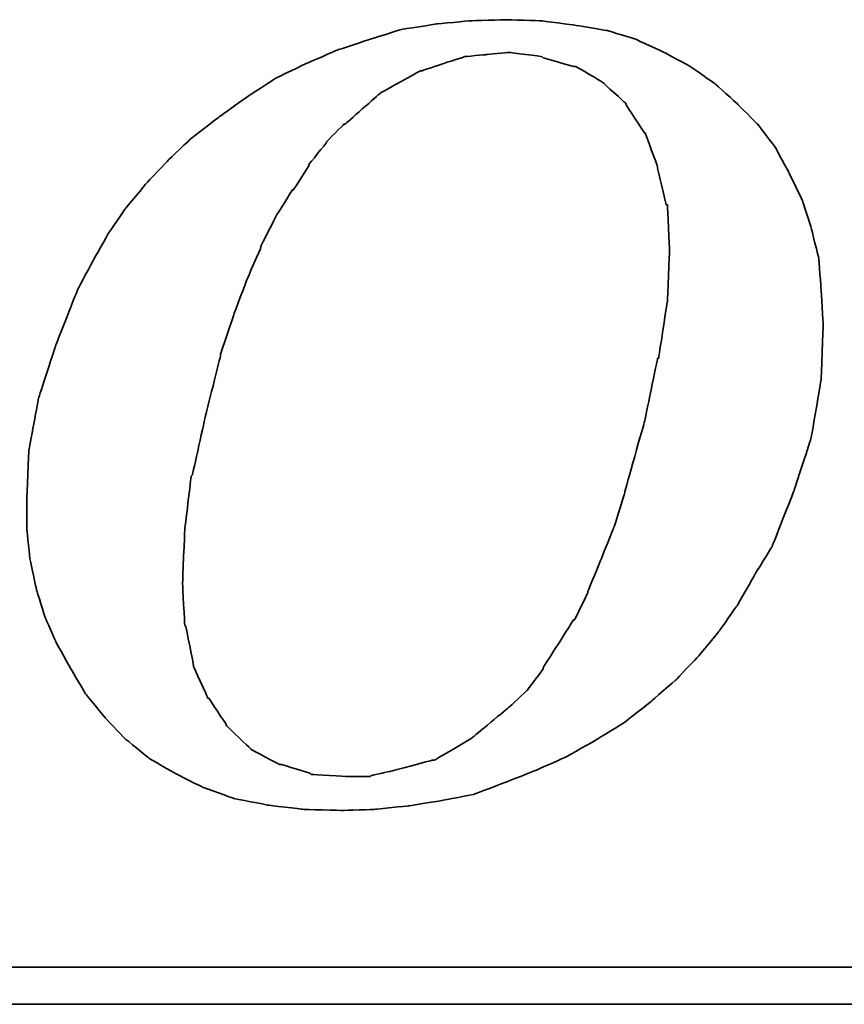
# Model space of a CAD drawing. Extents: x -230 to 1045, y -483 to 643.
# Tile 42 of 48: x -106.9 to -105.48, y 96.79 to 98.49. Entities that reach past the tile are written whole.
import ezdxf

# ---------------------------------------------------------------- set-up
doc = ezdxf.new("R2010")
doc.units = 0
doc.header["$LTSCALE"] = 2
doc.header["$MEASUREMENT"] = 0
doc.layers.add('DIM', color=4, linetype='Continuous')
doc.layers.add('layer 1', color=7, linetype='Continuous')

# ---------------------------------------------------------------- blocks, each defined once
blk = doc.blocks.new('TBI MOTION logo(完整正式版)')
at = {"layer": 'layer 1', "color": 22, "lineweight": 35}
for points, knots in [([(35.79625, -6.98375), (35.79625, -6.98375), (36.23125, -7.43875), (36.23125, -7.43875), (36.23125, -7.43875), (36.23125, -7.43875), (36.75625, -7.87125), (36.75625, -7.87125), (36.75625, -7.87125), (36.75625, -7.87125), (37.33125, -8.20375), (37.33125, -8.20375), (37.33125, -8.20375), (37.33125, -8.20375), (37.95625, -8.51875), (37.95625, -8.51875), (37.95625, -8.51875), (37.95625, -8.51875), (38.62625, -8.75875), (38.62625, -8.75875), (38.62625, -8.75875), (38.62625, -8.75875), (39.37125, -8.90375), (39.37125, -8.90375), (39.37125, -8.90375), (39.37125, -8.90375), (40.14125, -8.99875), (40.14125, -8.99875), (40.14125, -8.99875), (40.14125, -8.99875), (41.02625, -9.02375), (41.02625, -9.02375), (41.02625, -9.02375), (41.02625, -9.02375), (41.74625, -8.99875), (41.74625, -8.99875), (41.74625, -8.99875), (41.74625, -8.99875), (42.46625, -8.92375), (42.46625, -8.92375), (42.46625, -8.92375), (42.46625, -8.92375), (43.21125, -8.80625), (43.21125, -8.80625), (43.21125, -8.80625), (43.21125, -8.80625), (43.93125, -8.66375), (43.93125, -8.66375), (43.93125, -8.66375), (43.93125, -8.66375), (44.62625, -8.39875), (44.62625, -8.39875), (44.62625, -8.39875), (44.62625, -8.39875), (45.29625, -8.13375), (45.29625, -8.13375), (45.29625, -8.13375), (45.29625, -8.13375), (45.94625, -7.84375), (45.94625, -7.84375), (45.94625, -7.84375), (45.94625, -7.84375), (46.61625, -7.46375), (46.61625, -7.46375), (46.61625, -7.46375), (46.61625, -7.46375), (47.24125, -7.07875), (47.24125, -7.07875), (47.24125, -7.07875), (47.24125, -7.07875), (47.81625, -6.62375), (47.81625, -6.62375), (47.81625, -6.62375), (47.81625, -6.62375), (48.36875, -6.14375), (48.36875, -6.14375), (48.36875, -6.14375), (48.36875, -6.14375), (48.84625, -5.64125), (48.84625, -5.64125), (48.84625, -5.64125), (48.84625, -5.64125), (49.32625, -5.06375), (49.32625, -5.06375), (49.32625, -5.06375), (49.32625, -5.06375), (49.71125, -4.51374), (49.71125, -4.51374), (49.71125, -4.51374), (49.71125, -4.51374), (50.09625, -3.83874), (50.09625, -3.83874), (50.09625, -3.83874), (50.09625, -3.83874), (50.48125, -3.21374), (50.48125, -3.21374), (50.48125, -3.21374), (50.48125, -3.21374), (50.96125, -1.99125), (50.96125, -1.99125), (50.96125, -1.99125), (50.96125, -1.99125), (51.34375, -0.81875), (51.34375, -0.81875), (51.34375, -0.81875), (51.34375, -0.81875), (51.56125, 0.45624), (51.56125, 0.45624), (51.56125, 0.45624), (51.56125, 0.45624), (51.60625, 1.67624), (51.60625, 1.67624), (51.60625, 1.67624), (51.60625, 1.67624), (51.56125, 2.44625), (51.56125, 2.44625), (51.56125, 2.44625), (51.56125, 2.44625), (51.51125, 3.14125), (51.51125, 3.14125), (51.51125, 3.14125), (51.51125, 3.14125), (51.34375, 3.81125), (51.34375, 3.81125), (51.34375, 3.81125), (51.34375, 3.81125), (51.15125, 4.41125), (51.15125, 4.41125), (51.15125, 4.41125), (51.15125, 4.41125), (50.86125, 5.01125), (50.86125, 5.01125), (50.86125, 5.01125), (50.86125, 5.01125), (50.55125, 5.58875), (50.55125, 5.58875), (50.55125, 5.58875), (50.55125, 5.58875), (50.16625, 6.09125), (50.16625, 6.09125), (50.16625, 6.09125), (50.16625, 6.09125), (49.71125, 6.54875), (49.71125, 6.54875), (49.71125, 6.54875), (49.71125, 6.54875), (49.23125, 6.98125), (49.23125, 6.98125), (49.23125, 6.98125), (49.23125, 6.98125), (48.67875, 7.36625), (48.67875, 7.36625), (48.67875, 7.36625), (48.67875, 7.36625), (48.10375, 7.67625), (48.10375, 7.67625), (48.10375, 7.67625), (48.10375, 7.67625), (47.48125, 7.96375), (47.48125, 7.96375), (47.48125, 7.96375), (47.48125, 7.96375), (46.85625, 8.15625), (46.85625, 8.15625), (46.85625, 8.15625), (46.85625, 8.15625), (46.13625, 8.27624), (46.13625, 8.27624), (46.13625, 8.27624), (46.13625, 8.27624), (45.39125, 8.37125), (45.39125, 8.37125), (45.39125, 8.37125), (45.39125, 8.37125), (44.62625, 8.39624), (44.62625, 8.39624), (44.62625, 8.39624), (44.62625, 8.39624), (43.83625, 8.37125), (43.83625, 8.37125), (43.83625, 8.37125), (43.83625, 8.37125), (43.09125, 8.30125), (43.09125, 8.30125), (43.09125, 8.30125), (43.09125, 8.30125), (42.32125, 8.18125), (42.32125, 8.18125), (42.32125, 8.18125), (42.32125, 8.18125), (41.62875, 7.96375), (41.62875, 7.96375), (41.62875, 7.96375), (41.62875, 7.96375), (40.90625, 7.72625), (40.90625, 7.72625), (40.90625, 7.72625), (40.90625, 7.72625), (40.23624, 7.43625), (40.23624, 7.43625), (40.23624, 7.43625), (40.23624, 7.43625), (39.54124, 7.10125), (39.54124, 7.10125), (39.54124, 7.10125), (39.54124, 7.10125), (38.91625, 6.69125), (38.91625, 6.69125), (38.91625, 6.69125), (38.91625, 6.69125), (38.31625, 6.26125), (38.31625, 6.26125), (38.31625, 6.26125), (38.31625, 6.26125), (37.69125, 5.78125), (37.69125, 5.78125), (37.69125, 5.78125), (37.69125, 5.78125), (37.18625, 5.30125), (37.18625, 5.30125), (37.18625, 5.30125), (37.18625, 5.30125), (36.70625, 4.79624), (36.70625, 4.79624), (36.70625, 4.79624), (36.70625, 4.79624), (36.23125, 4.22125), (36.23125, 4.22125), (36.23125, 4.22125), (36.23125, 4.22125), (35.87124, 3.69375), (35.87124, 3.69375), (35.87124, 3.69375), (35.87124, 3.69375), (35.53125, 3.09125), (35.53125, 3.09125), (35.53125, 3.09125), (35.53125, 3.09125), (35.19875, 2.47125), (35.19875, 2.47125), (35.19875, 2.47125), (35.19875, 2.47125), (34.71625, 1.24625), (34.71625, 1.24625), (34.71625, 1.24625), (34.71625, 1.24625), (34.33125, 0.06874), (34.33125, 0.06874), (34.33125, 0.06874), (34.33125, 0.06874), (34.11625, -1.07875), (34.11625, -1.07875), (34.11625, -1.07875), (34.11625, -1.07875), (34.07125, -2.15875), (34.07125, -2.15875), (34.07125, -2.15875), (34.07125, -2.15875), (34.07125, -2.85375), (34.07125, -2.85375), (34.07125, -2.85375), (34.07125, -2.85375), (34.14125, -3.50375), (34.14125, -3.50375), (34.14125, -3.50375), (34.14125, -3.50375), (34.28625, -4.17375), (34.28625, -4.17375), (34.28625, -4.17375), (34.28625, -4.17375), (34.47625, -4.77624), (34.47625, -4.77624), (34.47625, -4.77624), (34.47625, -4.77624), (34.71625, -5.32625), (34.71625, -5.32625), (34.71625, -5.32625), (34.71625, -5.32625), (35.05375, -5.92875), (35.05375, -5.92875), (35.05375, -5.92875), (35.05375, -5.92875), (35.36375, -6.45375), (35.36375, -6.45375), (35.36375, -6.45375), (35.36375, -6.45375), (35.79625, -6.98375), (35.79625, -6.98375)], [0, 0, 0, 0, 0.01388889, 0.01388889, 0.01388889, 0.0138889, 0.02777778, 0.02777778, 0.02777778, 0.02777779, 0.04166667, 0.04166667, 0.04166667, 0.04166668, 0.05555556, 0.05555556, 0.05555556, 0.05555557, 0.06944444, 0.06944444, 0.06944444, 0.06944445, 0.08333333, 0.08333333, 0.08333333, 0.08333334, 0.09722222, 0.09722222, 0.09722222, 0.09722223, 0.11111111, 0.11111111, 0.11111111, 0.11111112, 0.125, 0.125, 0.125, 0.12500001, 0.13888889, 0.13888889, 0.13888889, 0.1388889, 0.15277778, 0.15277778, 0.15277778, 0.15277779, 0.16666667, 0.16666667, 0.16666667, 0.16666668, 0.18055556, 0.18055556, 0.18055556, 0.18055557, 0.19444444, 0.19444444, 0.19444444, 0.19444445, 0.20833333, 0.20833333, 0.20833333, 0.20833334, 0.22222222, 0.22222222, 0.22222222, 0.22222223, 0.23611111, 0.23611111, 0.23611111, 0.23611112, 0.25, 0.25, 0.25, 0.25000001, 0.26388889, 0.26388889, 0.26388889, 0.2638889, 0.27777778, 0.27777778, 0.27777778, 0.27777779, 0.29166667, 0.29166667, 0.29166667, 0.29166668, 0.30555556, 0.30555556, 0.30555556, 0.30555557, 0.31944444, 0.31944444, 0.31944444, 0.31944445, 0.33333333, 0.33333333, 0.33333333, 0.33333334, 0.34722222, 0.34722222, 0.34722222, 0.34722223, 0.36111111, 0.36111111, 0.36111111, 0.36111112, 0.375, 0.375, 0.375, 0.37500001, 0.38888889, 0.38888889, 0.38888889, 0.3888889, 0.40277778, 0.40277778, 0.40277778, 0.40277779, 0.41666667, 0.41666667, 0.41666667, 0.41666668, 0.43055556, 0.43055556, 0.43055556, 0.43055557, 0.44444444, 0.44444444, 0.44444444, 0.44444445, 0.45833333, 0.45833333, 0.45833333, 0.45833334, 0.47222222, 0.47222222, 0.47222222, 0.47222223, 0.48611111, 0.48611111, 0.48611111, 0.48611112, 0.5, 0.5, 0.5, 0.50000001, 0.51388889, 0.51388889, 0.51388889, 0.5138889, 0.52777778, 0.52777778, 0.52777778, 0.52777779, 0.54166667, 0.54166667, 0.54166667, 0.54166668, 0.55555556, 0.55555556, 0.55555556, 0.55555557, 0.56944444, 0.56944444, 0.56944444, 0.56944445, 0.58333333, 0.58333333, 0.58333333, 0.58333334, 0.59722222, 0.59722222, 0.59722222, 0.59722223, 0.61111111, 0.61111111, 0.61111111, 0.61111112, 0.625, 0.625, 0.625, 0.62500001, 0.63888889, 0.63888889, 0.63888889, 0.6388889, 0.65277778, 0.65277778, 0.65277778, 0.65277779, 0.66666667, 0.66666667, 0.66666667, 0.66666668, 0.68055556, 0.68055556, 0.68055556, 0.68055557, 0.69444444, 0.69444444, 0.69444444, 0.69444445, 0.70833333, 0.70833333, 0.70833333, 0.70833334, 0.72222222, 0.72222222, 0.72222222, 0.72222223, 0.73611111, 0.73611111, 0.73611111, 0.73611112, 0.75, 0.75, 0.75, 0.75000001, 0.76388889, 0.76388889, 0.76388889, 0.7638889, 0.77777778, 0.77777778, 0.77777778, 0.77777779, 0.79166667, 0.79166667, 0.79166667, 0.79166668, 0.80555556, 0.80555556, 0.80555556, 0.80555557, 0.81944444, 0.81944444, 0.81944444, 0.81944445, 0.83333333, 0.83333333, 0.83333333, 0.83333334, 0.84722222, 0.84722222, 0.84722222, 0.84722223, 0.86111111, 0.86111111, 0.86111111, 0.86111112, 0.875, 0.875, 0.875, 0.87500001, 0.88888889, 0.88888889, 0.88888889, 0.8888889, 0.90277778, 0.90277778, 0.90277778, 0.90277779, 0.91666667, 0.91666667, 0.91666667, 0.91666668, 0.93055556, 0.93055556, 0.93055556, 0.93055557, 0.94444444, 0.94444444, 0.94444444, 0.94444445, 0.95833333, 0.95833333, 0.95833333, 0.95833334, 0.97222222, 0.97222222, 0.97222222, 0.97222223, 0.98611111, 0.98611111, 0.98611111, 0.98611112, 1, 1, 1, 1]), ([(38.33875, 1.03124), (38.33875, 1.03124), (38.62625, 1.89625), (38.62625, 1.89625), (38.62625, 1.89625), (38.62625, 1.89625), (38.91625, 2.66375), (38.91625, 2.66375), (38.91625, 2.66375), (38.91625, 2.66375), (39.22625, 3.38125), (39.22625, 3.38125), (39.22625, 3.38125), (39.22625, 3.38125), (39.22625, 3.40624), (39.22625, 3.40624), (39.22625, 3.40624), (39.22625, 3.40624), (39.56124, 4.07624), (39.56124, 4.07624), (39.56124, 4.07624), (39.56124, 4.07624), (39.92125, 4.65125), (39.92125, 4.65125), (39.92125, 4.65125), (39.92125, 4.65125), (39.94625, 4.65125), (39.94625, 4.65125), (39.94625, 4.65125), (39.94625, 4.65125), (40.28125, 5.17875), (40.28125, 5.17875), (40.28125, 5.17875), (40.28125, 5.17875), (40.28125, 5.20375), (40.28125, 5.20375), (40.28125, 5.20375), (40.28125, 5.20375), (40.66875, 5.68625), (40.66875, 5.68625), (40.66875, 5.68625), (40.66875, 5.68625), (40.66875, 5.70625), (40.66875, 5.70625), (40.66875, 5.70625), (40.66875, 5.70625), (41.05124, 6.09125), (41.05124, 6.09125), (41.05124, 6.09125), (41.05124, 6.09125), (41.07625, 6.09125), (41.07625, 6.09125), (41.07625, 6.09125), (41.07625, 6.09125), (41.84125, 6.76625), (41.84125, 6.76625), (41.84125, 6.76625), (41.84125, 6.76625), (41.86625, 6.78625), (41.86625, 6.78625), (41.86625, 6.78625), (41.86625, 6.78625), (42.73125, 7.26624), (42.73125, 7.26624), (42.73125, 7.26624), (42.73125, 7.26624), (42.75625, 7.26624), (42.75625, 7.26624), (42.75625, 7.26624), (42.75625, 7.26624), (43.18625, 7.41125), (43.18625, 7.41125), (43.18625, 7.41125), (43.18625, 7.41125), (43.64125, 7.55625), (43.64125, 7.55625), (43.64125, 7.55625), (43.64125, 7.55625), (43.66625, 7.55625), (43.66625, 7.55625), (43.66625, 7.55625), (43.66625, 7.55625), (43.69125, 7.58124), (43.69125, 7.58124), (43.69125, 7.58124), (43.69125, 7.58124), (44.19125, 7.62625), (44.19125, 7.62625), (44.19125, 7.62625), (44.19125, 7.62625), (44.67125, 7.67625), (44.67125, 7.67625), (44.67125, 7.67625), (44.67125, 7.67625), (44.69625, 7.67625), (44.69625, 7.67625), (44.69625, 7.67625), (44.69625, 7.67625), (45.41875, 7.58124), (45.41875, 7.58124), (45.41875, 7.58124), (45.41875, 7.58124), (45.44125, 7.55625), (45.44125, 7.55625), (45.44125, 7.55625), (45.44125, 7.55625), (46.11125, 7.36625), (46.11125, 7.36625), (46.11125, 7.36625), (46.11125, 7.36625), (46.13625, 7.36625), (46.13625, 7.36625), (46.13625, 7.36625), (46.13625, 7.36625), (46.15875, 7.36625), (46.15875, 7.36625), (46.15875, 7.36625), (46.15875, 7.36625), (46.73625, 7.02624), (46.73625, 7.02624), (46.73625, 7.02624), (46.73625, 7.02624), (46.76125, 7.00624), (46.76125, 7.00624), (46.76125, 7.00624), (46.76125, 7.00624), (47.24125, 6.57124), (47.24125, 6.57124), (47.24125, 6.57124), (47.24125, 6.57124), (47.26625, 6.54875), (47.26625, 6.54875), (47.26625, 6.54875), (47.26625, 6.54875), (47.26625, 6.52375), (47.26625, 6.52375), (47.26625, 6.52375), (47.26625, 6.52375), (47.67375, 5.89875), (47.67375, 5.89875), (47.67375, 5.89875), (47.67375, 5.89875), (47.69625, 5.89875), (47.69625, 5.89875), (47.69625, 5.89875), (47.69625, 5.89875), (47.69625, 5.87625), (47.69625, 5.87625), (47.69625, 5.87625), (47.69625, 5.87625), (47.96125, 5.15625), (47.96125, 5.15625), (47.96125, 5.15625), (47.96125, 5.15625), (47.96125, 5.13125), (47.96125, 5.13125), (47.96125, 5.13125), (47.96125, 5.13125), (48.15125, 4.31875), (48.15125, 4.31875), (48.15125, 4.31875), (48.15125, 4.31875), (48.17625, 4.31875), (48.17625, 4.31875), (48.17625, 4.31875), (48.17625, 4.31875), (48.17625, 4.29125), (48.17625, 4.29125), (48.17625, 4.29125), (48.17625, 4.29125), (48.22625, 3.33125), (48.22625, 3.33125), (48.22625, 3.33125), (48.22625, 3.33125), (48.22625, 3.30875), (48.22625, 3.30875), (48.22625, 3.30875), (48.22625, 3.30875), (48.17625, 2.20624), (48.17625, 2.20624), (48.17625, 2.20624), (48.17625, 2.20624), (48.17625, 2.18124), (48.17625, 2.18124), (48.17625, 2.18124), (48.17625, 2.18124), (47.98375, 0.93624), (47.98375, 0.93624), (47.98375, 0.93624), (47.98375, 0.93624), (47.96125, 0.93624), (47.96125, 0.93624), (47.96125, 0.93624), (47.96125, 0.93624), (47.67375, -0.45874), (47.67375, -0.45874), (47.67375, -0.45874), (47.67375, -0.45874), (47.24125, -1.99125), (47.24125, -1.99125), (47.24125, -1.99125), (47.24125, -1.99125), (47.24125, -2.01874), (47.24125, -2.01874), (47.24125, -2.01874), (47.24125, -2.01874), (47.00125, -2.78375), (47.00125, -2.78375), (47.00125, -2.78375), (47.00125, -2.78375), (46.71125, -3.50375), (46.71125, -3.50375), (46.71125, -3.50375), (46.71125, -3.50375), (46.42625, -4.19875), (46.42625, -4.19875), (46.42625, -4.19875), (46.42625, -4.19875), (46.42625, -4.22375), (46.42625, -4.22375), (46.42625, -4.22375), (46.42625, -4.22375), (46.13625, -4.82374), (46.13625, -4.82374), (46.13625, -4.82374), (46.13625, -4.82374), (46.11125, -4.82374), (46.11125, -4.82374), (46.11125, -4.82374), (46.11125, -4.82374), (45.77625, -5.35125), (45.77625, -5.35125), (45.77625, -5.35125), (45.77625, -5.35125), (45.44125, -5.87875), (45.44125, -5.87875), (45.44125, -5.87875), (45.44125, -5.87875), (45.44125, -5.90375), (45.44125, -5.90375), (45.44125, -5.90375), (45.44125, -5.90375), (45.10625, -6.35875), (45.10625, -6.35875), (45.10625, -6.35875), (45.10625, -6.35875), (45.08125, -6.38375), (45.08125, -6.38375), (45.08125, -6.38375), (45.08125, -6.38375), (44.69625, -6.74375), (44.69625, -6.74375), (44.69625, -6.74375), (44.69625, -6.74375), (43.88375, -7.41625), (43.88375, -7.41625), (43.88375, -7.41625), (43.88375, -7.41625), (43.85625, -7.43875), (43.85625, -7.43875), (43.85625, -7.43875), (43.85625, -7.43875), (43.04125, -7.91875), (43.04125, -7.91875), (43.04125, -7.91875), (43.04125, -7.91875), (43.01625, -7.91875), (43.01625, -7.91875), (43.01625, -7.91875), (43.01625, -7.91875), (42.99625, -7.91875), (42.99625, -7.91875), (42.99625, -7.91875), (42.99625, -7.91875), (42.08125, -8.15875), (42.08125, -8.15875), (42.08125, -8.15875), (42.08125, -8.15875), (41.65125, -8.25625), (41.65125, -8.25625), (41.65125, -8.25625), (41.65125, -8.25625), (41.62875, -8.27875), (41.62875, -8.27875), (41.62875, -8.27875), (41.62875, -8.27875), (41.60125, -8.27875), (41.60125, -8.27875), (41.60125, -8.27875), (41.60125, -8.27875), (41.12125, -8.27875), (41.12125, -8.27875), (41.12125, -8.27875), (41.12125, -8.27875), (40.35624, -8.23125), (40.35624, -8.23125), (40.35624, -8.23125), (40.35624, -8.23125), (40.33125, -8.23125), (40.33125, -8.23125), (40.33125, -8.23125), (40.33125, -8.23125), (40.30625, -8.20375), (40.30625, -8.20375), (40.30625, -8.20375), (40.30625, -8.20375), (39.68375, -8.01375), (39.68375, -8.01375), (39.68375, -8.01375), (39.68375, -8.01375), (39.66124, -8.01375), (39.66124, -8.01375), (39.66124, -8.01375), (39.66124, -8.01375), (39.63625, -8.01375), (39.63625, -8.01375), (39.63625, -8.01375), (39.63625, -8.01375), (39.01125, -7.67875), (39.01125, -7.67875), (39.01125, -7.67875), (39.01125, -7.67875), (38.98875, -7.65375), (38.98875, -7.65375), (38.98875, -7.65375), (38.98875, -7.65375), (38.48625, -7.17375), (38.48625, -7.17375), (38.48625, -7.17375), (38.48625, -7.17375), (38.45875, -7.14875), (38.45875, -7.14875), (38.45875, -7.14875), (38.45875, -7.14875), (38.45875, -7.12875), (38.45875, -7.12875), (38.45875, -7.12875), (38.45875, -7.12875), (38.07625, -6.54875), (38.07625, -6.54875), (38.07625, -6.54875), (38.07625, -6.54875), (38.05125, -6.54875), (38.05125, -6.54875), (38.05125, -6.54875), (38.05125, -6.54875), (38.05125, -6.52875), (38.05125, -6.52875), (38.05125, -6.52875), (38.05125, -6.52875), (37.74125, -5.85375), (37.74125, -5.85375), (37.74125, -5.85375), (37.74125, -5.85375), (37.74125, -5.82875), (37.74125, -5.82875), (37.74125, -5.82875), (37.74125, -5.82875), (37.57375, -4.96875), (37.57375, -4.96875), (37.57375, -4.96875), (37.57375, -4.96875), (37.54625, -4.94375), (37.54625, -4.94375), (37.54625, -4.94375), (37.54625, -4.94375), (37.50125, -4.03375), (37.50125, -4.03375), (37.50125, -4.03375), (37.50125, -4.03375), (37.50125, -4.00875), (37.50125, -4.00875), (37.50125, -4.00875), (37.50125, -4.00875), (37.54625, -2.85375), (37.54625, -2.85375), (37.54625, -2.85375), (37.54625, -2.85375), (37.69125, -1.65875), (37.69125, -1.65875), (37.69125, -1.65875), (37.69125, -1.65875), (37.71624, -1.63375), (37.71624, -1.63375), (37.71624, -1.63375), (37.71624, -1.63375), (38.00375, -0.33875), (38.00375, -0.33875), (38.00375, -0.33875), (38.00375, -0.33875), (38.33875, 1.00624), (38.33875, 1.00624), (38.33875, 1.00624), (38.33875, 1.00624), (38.33875, 1.03124), (38.33875, 1.03124)], [0, 0, 0, 0, 0.01010101, 0.01010101, 0.01010101, 0.01010102, 0.02020202, 0.02020202, 0.02020202, 0.02020203, 0.03030303, 0.03030303, 0.03030303, 0.03030304, 0.04040404, 0.04040404, 0.04040404, 0.04040405, 0.05050505, 0.05050505, 0.05050505, 0.05050506, 0.06060606, 0.06060606, 0.06060606, 0.06060607, 0.07070707, 0.07070707, 0.07070707, 0.07070708, 0.08080808, 0.08080808, 0.08080808, 0.08080809, 0.09090909, 0.09090909, 0.09090909, 0.0909091, 0.1010101, 0.1010101, 0.1010101, 0.10101011, 0.11111111, 0.11111111, 0.11111111, 0.11111112, 0.12121212, 0.12121212, 0.12121212, 0.12121213, 0.13131313, 0.13131313, 0.13131313, 0.13131314, 0.14141414, 0.14141414, 0.14141414, 0.14141415, 0.15151515, 0.15151515, 0.15151515, 0.15151516, 0.16161616, 0.16161616, 0.16161616, 0.16161617, 0.17171717, 0.17171717, 0.17171717, 0.17171718, 0.18181818, 0.18181818, 0.18181818, 0.18181819, 0.19191919, 0.19191919, 0.19191919, 0.1919192, 0.2020202, 0.2020202, 0.2020202, 0.20202021, 0.21212121, 0.21212121, 0.21212121, 0.21212122, 0.22222222, 0.22222222, 0.22222222, 0.22222223, 0.23232323, 0.23232323, 0.23232323, 0.23232324, 0.24242424, 0.24242424, 0.24242424, 0.24242425, 0.25252525, 0.25252525, 0.25252525, 0.25252526, 0.26262626, 0.26262626, 0.26262626, 0.26262627, 0.27272727, 0.27272727, 0.27272727, 0.27272728, 0.28282828, 0.28282828, 0.28282828, 0.28282829, 0.29292929, 0.29292929, 0.29292929, 0.2929293, 0.3030303, 0.3030303, 0.3030303, 0.30303031, 0.31313131, 0.31313131, 0.31313131, 0.31313132, 0.32323232, 0.32323232, 0.32323232, 0.32323233, 0.33333333, 0.33333333, 0.33333333, 0.33333334, 0.34343434, 0.34343434, 0.34343434, 0.34343435, 0.35353535, 0.35353535, 0.35353535, 0.35353536, 0.36363636, 0.36363636, 0.36363636, 0.36363637, 0.37373737, 0.37373737, 0.37373737, 0.37373738, 0.38383838, 0.38383838, 0.38383838, 0.38383839, 0.39393939, 0.39393939, 0.39393939, 0.3939394, 0.4040404, 0.4040404, 0.4040404, 0.40404041, 0.41414141, 0.41414141, 0.41414141, 0.41414142, 0.42424242, 0.42424242, 0.42424242, 0.42424243, 0.43434343, 0.43434343, 0.43434343, 0.43434344, 0.44444444, 0.44444444, 0.44444444, 0.44444445, 0.45454545, 0.45454545, 0.45454545, 0.45454546, 0.46464646, 0.46464646, 0.46464646, 0.46464647, 0.47474747, 0.47474747, 0.47474747, 0.47474748, 0.48484848, 0.48484848, 0.48484848, 0.48484849, 0.49494949, 0.49494949, 0.49494949, 0.4949495, 0.50505051, 0.50505051, 0.50505051, 0.50505052, 0.51515152, 0.51515152, 0.51515152, 0.51515153, 0.52525253, 0.52525253, 0.52525253, 0.52525254, 0.53535354, 0.53535354, 0.53535354, 0.53535355, 0.54545455, 0.54545455, 0.54545455, 0.54545456, 0.55555556, 0.55555556, 0.55555556, 0.55555557, 0.56565657, 0.56565657, 0.56565657, 0.56565658, 0.57575758, 0.57575758, 0.57575758, 0.57575759, 0.58585859, 0.58585859, 0.58585859, 0.5858586, 0.5959596, 0.5959596, 0.5959596, 0.59595961, 0.60606061, 0.60606061, 0.60606061, 0.60606062, 0.61616162, 0.61616162, 0.61616162, 0.61616163, 0.62626263, 0.62626263, 0.62626263, 0.62626264, 0.63636364, 0.63636364, 0.63636364, 0.63636365, 0.64646465, 0.64646465, 0.64646465, 0.64646466, 0.65656566, 0.65656566, 0.65656566, 0.65656567, 0.66666667, 0.66666667, 0.66666667, 0.66666668, 0.67676768, 0.67676768, 0.67676768, 0.67676769, 0.68686869, 0.68686869, 0.68686869, 0.6868687, 0.6969697, 0.6969697, 0.6969697, 0.69696971, 0.70707071, 0.70707071, 0.70707071, 0.70707072, 0.71717172, 0.71717172, 0.71717172, 0.71717173, 0.72727273, 0.72727273, 0.72727273, 0.72727274, 0.73737374, 0.73737374, 0.73737374, 0.73737375, 0.74747475, 0.74747475, 0.74747475, 0.74747476, 0.75757576, 0.75757576, 0.75757576, 0.75757577, 0.76767677, 0.76767677, 0.76767677, 0.76767678, 0.77777778, 0.77777778, 0.77777778, 0.77777779, 0.78787879, 0.78787879, 0.78787879, 0.7878788, 0.7979798, 0.7979798, 0.7979798, 0.79797981, 0.80808081, 0.80808081, 0.80808081, 0.80808082, 0.81818182, 0.81818182, 0.81818182, 0.81818183, 0.82828283, 0.82828283, 0.82828283, 0.82828284, 0.83838384, 0.83838384, 0.83838384, 0.83838385, 0.84848485, 0.84848485, 0.84848485, 0.84848486, 0.85858586, 0.85858586, 0.85858586, 0.85858587, 0.86868687, 0.86868687, 0.86868687, 0.86868688, 0.87878788, 0.87878788, 0.87878788, 0.87878789, 0.88888889, 0.88888889, 0.88888889, 0.8888889, 0.8989899, 0.8989899, 0.8989899, 0.89898991, 0.90909091, 0.90909091, 0.90909091, 0.90909092, 0.91919192, 0.91919192, 0.91919192, 0.91919193, 0.92929293, 0.92929293, 0.92929293, 0.92929294, 0.93939394, 0.93939394, 0.93939394, 0.93939395, 0.94949495, 0.94949495, 0.94949495, 0.94949496, 0.95959596, 0.95959596, 0.95959596, 0.95959597, 0.96969697, 0.96969697, 0.96969697, 0.96969698, 0.97979798, 0.97979798, 0.97979798, 0.97979799, 0.98989899, 0.98989899, 0.98989899, 0.989899, 1, 1, 1, 1]), ([(75.90875, -9.47875), (75.90875, -9.47875), (75.90875, -12.28625), (75.90875, -12.28625), (75.90875, -12.28625), (75.90875, -12.28625), (75.90875, -12.47875), (75.90875, -12.47875), (75.90875, -12.47875), (75.90875, -12.47875), (75.71625, -12.47875), (75.71625, -12.47875), (75.71625, -12.47875), (75.71625, -12.47875), (-88.32875, -12.47875), (-88.32875, -12.47875), (-88.32875, -12.47875), (-88.32875, -12.47875), (-88.32875, -13.29375), (-88.32875, -13.29375), (-88.32875, -13.29375), (-88.32875, -13.29375), (82.89125, -13.29375), (82.89125, -13.29375), (82.89125, -13.29375), (82.89125, -13.29375), (75.90875, -9.47875), (75.90875, -9.47875)], [0, 0, 0, 0, 0.14285714, 0.14285714, 0.14285714, 0.14285715, 0.28571429, 0.28571429, 0.28571429, 0.2857143, 0.42857143, 0.42857143, 0.42857143, 0.42857144, 0.57142857, 0.57142857, 0.57142857, 0.57142858, 0.71428571, 0.71428571, 0.71428571, 0.71428572, 0.85714286, 0.85714286, 0.85714286, 0.85714287, 1, 1, 1, 1])]:
    blk.add_open_spline(points, degree=3, knots=knots, dxfattribs=at)

msp = doc.modelspace()

# ---------------------------------------------------------------- block references
at = {"layer": 'DIM', "color": 7, "xscale": 0.07846168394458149, "yscale": 0.07846168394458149, "zscale": 0.07846168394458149}
msp.add_blockref('TBI MOTION logo(完整正式版)', (-109.5609, 97.8343), dxfattribs=at)

doc.saveas('drawing.dxf')
